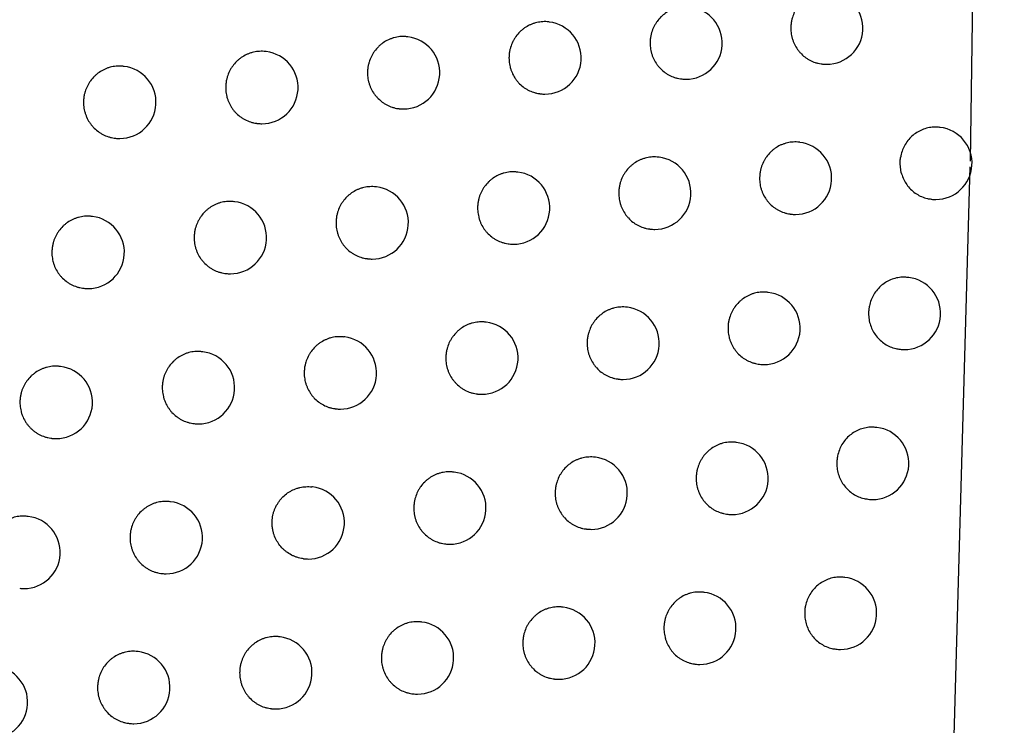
# Model space of a CAD drawing. Header units: millimetres. Extents: x -0.66 to 0.91, y -0.4 to 0.64.
# Tile 32 of 171: x -0.11767 to -0.10406, y 0.02171 to 0.03146. Entities that reach past the tile are written whole.
import ezdxf

# ---------------------------------------------------------------- set-up
doc = ezdxf.new("R2010")
doc.units = ezdxf.units.MM
doc.layers.add('FORMAT', color=7, linetype='Continuous')

msp = doc.modelspace()

# ---------------------------------------------------------------- linework, layer by layer
at = {"layer": 'FORMAT', "color": 7, "linetype": 'Continuous', "lineweight": 25}
for p, q in [((-0.10453, 0.029505), (-0.104062, 0.061868)), ((-0.11035, 0.03143), (-0.110358, 0.031431)), ((-0.112304, 0.031225), (-0.112312, 0.031226)), ((-0.114263, 0.03102), (-0.114271, 0.031021)), ((-0.116227, 0.030817), (-0.116235, 0.030817)), ((-0.106583, 0.03085), (-0.106576, 0.030849)), ((-0.108527, 0.030643), (-0.10852, 0.030643)), ((-0.110476, 0.030438), (-0.110469, 0.030437)), ((-0.11243, 0.030233), (-0.112423, 0.030232)), ((-0.114389, 0.030028), (-0.114382, 0.030028)), ((-0.104949, 0.029974), (-0.104957, 0.029975)), ((-0.116353, 0.029825), (-0.116346, 0.029824)), ((-0.106889, 0.029767), (-0.106897, 0.029768)), ((-0.108834, 0.029561), (-0.108842, 0.029562)), ((-0.104817, 0.019436), (-0.104532, 0.029428)), ((-0.110784, 0.029355), (-0.110792, 0.029356)), ((-0.112739, 0.02915), (-0.112747, 0.029151)), ((-0.114699, 0.028946), (-0.114707, 0.028947)), ((-0.105074, 0.028981), (-0.105068, 0.028981)), ((-0.116664, 0.028742), (-0.116671, 0.028743)), ((-0.107014, 0.028775), (-0.107008, 0.028774)), ((-0.108959, 0.028569), (-0.108953, 0.028568)), ((-0.11091, 0.028363), (-0.110903, 0.028362)), ((-0.112865, 0.028158), (-0.112858, 0.028157)), ((-0.114825, 0.027954), (-0.114818, 0.027953)), ((-0.105383, 0.027899), (-0.105392, 0.0279)), ((-0.11679, 0.02775), (-0.116783, 0.027749)), ((-0.107325, 0.027693), (-0.107333, 0.027694)), ((-0.109271, 0.027487), (-0.109279, 0.027488)), ((-0.111222, 0.027282), (-0.11123, 0.027283)), ((-0.113178, 0.027077), (-0.113186, 0.027078)), ((-0.115139, 0.026873), (-0.115147, 0.026873)), ((-0.105509, 0.026907), (-0.105502, 0.026907)), ((-0.10745, 0.026701), (-0.107444, 0.0267)), ((-0.117105, 0.026669), (-0.117113, 0.02667)), ((-0.109397, 0.026495), (-0.10939, 0.026494)), ((-0.111348, 0.026289), (-0.111341, 0.026289)), ((-0.113304, 0.026085), (-0.113297, 0.026084)), ((-0.115265, 0.02588), (-0.115258, 0.02588)), ((-0.105823, 0.025826), (-0.105831, 0.025827)), ((-0.117231, 0.025677), (-0.117224, 0.025676)), ((-0.107765, 0.02562), (-0.107774, 0.025621)), ((-0.109713, 0.025414), (-0.109721, 0.025415)), ((-0.111665, 0.025209), (-0.111673, 0.02521)), ((-0.113622, 0.025004), (-0.11363, 0.025005)), ((-0.115584, 0.0248), (-0.115592, 0.024801)), ((-0.105948, 0.024834), (-0.105942, 0.024833)), ((-0.117551, 0.024597), (-0.117558, 0.024597)), ((-0.107891, 0.024628), (-0.107884, 0.024627)), ((-0.109838, 0.024422), (-0.109832, 0.024421)), ((-0.111791, 0.024217), (-0.111784, 0.024216)), ((-0.113748, 0.024012), (-0.113741, 0.024011)), ((-0.11571, 0.023808), (-0.115703, 0.023807)), ((-0.106266, 0.023754), (-0.106275, 0.023755)), ((-0.10821, 0.023548), (-0.108218, 0.023549)), ((-0.110159, 0.023342), (-0.110167, 0.023343)), ((-0.112112, 0.023137), (-0.11212, 0.023138)), ((-0.11407, 0.022932), (-0.114078, 0.022933)), ((-0.116033, 0.022728), (-0.116041, 0.022729)), ((-0.106392, 0.022762), (-0.106385, 0.022761)), ((-0.108336, 0.022556), (-0.108329, 0.022555)), ((-0.110285, 0.02235), (-0.110278, 0.022349)), ((-0.112238, 0.022145), (-0.112231, 0.022144)), ((-0.114196, 0.02194), (-0.114189, 0.02194)), ((-0.116159, 0.021736), (-0.116152, 0.021736))]:
    msp.add_line(p, q, dxfattribs=at)
for centre, start, end in [((-0.106517, 0.031345), 270, 83.1656), ((-0.108461, 0.031139), 270, 83.1656), ((-0.11041, 0.030933), 270, 83.1656), ((-0.112364, 0.030728), 270, 83.1656), ((-0.114322, 0.030524), 270, 83.1656), ((-0.116286, 0.03032), 270, 83.1656), ((-0.106517, 0.031345), 263.1656, 270), ((-0.108461, 0.031139), 263.1656, 270), ((-0.11041, 0.030933), 263.1656, 270), ((-0.112364, 0.030728), 263.1656, 270), ((-0.114322, 0.030524), 263.1656, 270), ((-0.105008, 0.029477), 270, 83.1656), ((-0.116286, 0.03032), 263.1656, 270), ((-0.106948, 0.02927), 270, 83.1656), ((-0.108893, 0.029064), 270, 83.1656), ((-0.110844, 0.028859), 270, 83.1656), ((-0.112798, 0.028654), 270, 83.1656), ((-0.114758, 0.02845), 270, 83.1656), ((-0.105008, 0.029477), 263.1656, 270), ((-0.116723, 0.028246), 270, 83.1656), ((-0.106948, 0.02927), 263.1656, 270), ((-0.108893, 0.029064), 263.1656, 270), ((-0.110844, 0.028859), 263.1656, 270), ((-0.112798, 0.028654), 263.1656, 270), ((-0.114758, 0.02845), 263.1656, 270), ((-0.105443, 0.027403), 270, 83.1656), ((-0.116723, 0.028246), 263.1656, 270), ((-0.107384, 0.027196), 270, 83.1656), ((-0.109331, 0.02699), 270, 83.1656), ((-0.111282, 0.026785), 270, 83.1656), ((-0.113238, 0.02658), 270, 83.1656), ((-0.115199, 0.026376), 270, 83.1656), ((-0.105443, 0.027403), 263.1656, 270), ((-0.107384, 0.027196), 263.1656, 270), ((-0.117164, 0.026172), 270, 83.1656), ((-0.109331, 0.02699), 263.1656, 270), ((-0.111282, 0.026785), 263.1656, 270), ((-0.113238, 0.02658), 263.1656, 270), ((-0.115199, 0.026376), 263.1656, 270), ((-0.105882, 0.02533), 270, 83.1656), ((-0.117164, 0.026172), 263.1656, 270), ((-0.107825, 0.025123), 270, 83.1656), ((-0.109772, 0.024918), 270, 83.1656), ((-0.111725, 0.024712), 270, 83.1656), ((-0.113682, 0.024508), 270, 83.1656), ((-0.115644, 0.024304), 270, 83.1656), ((-0.105882, 0.02533), 263.1656, 270), ((-0.11761, 0.0241), 270, 83.1656), ((-0.107825, 0.025123), 263.1656, 270), ((-0.109772, 0.024918), 263.1656, 270), ((-0.111725, 0.024712), 263.1656, 270), ((-0.113682, 0.024508), 263.1656, 270), ((-0.115644, 0.024304), 263.1656, 270), ((-0.106326, 0.023258), 270, 83.1656), ((-0.11761, 0.0241), 263.1656, 270), ((-0.10827, 0.023051), 270, 83.1656), ((-0.110218, 0.022846), 270, 83.1656), ((-0.112172, 0.022641), 270, 83.1656), ((-0.11413, 0.022436), 270, 83.1656), ((-0.116093, 0.022232), 270, 83.1656), ((-0.106326, 0.023258), 263.1656, 270), ((-0.11806, 0.022029), 270, 83.1656), ((-0.10827, 0.023051), 263.1656, 270), ((-0.110218, 0.022846), 263.1656, 270), ((-0.112172, 0.022641), 263.1656, 270), ((-0.11413, 0.022436), 263.1656, 270), ((-0.116093, 0.022232), 263.1656, 270)]:
    msp.add_arc(centre, 0.0005, start, end, dxfattribs=at)
for points, knots in [([(-0.123089, 0.021373), (-0.12168, 0.027961), (-0.118862, 0.041138), (-0.115148, 0.061018), (-0.111776, 0.080972), (-0.109875, 0.094334), (-0.108924, 0.101017)], [0, 0, 0, 0, 0.2497425, 0.4995875, 0.7497419, 1, 1, 1, 1]), ([(-0.109991, 0.093432), (-0.111866, 0.08133), (-0.114736, 0.062808), (-0.119345, 0.03881), (-0.121918, 0.026898), (-0.123119, 0.021337)], [0, 0, 0, 0, 0.501217, 0.767133, 1, 1, 1, 1]), ([(-0.106466, 0.031842), (-0.106472, 0.031843), (-0.106492, 0.031846), (-0.106526, 0.031846), (-0.106567, 0.031845), (-0.106608, 0.031839), (-0.106649, 0.03183), (-0.106688, 0.031817), (-0.106739, 0.031796), (-0.106788, 0.031768), (-0.106832, 0.031734), (-0.106873, 0.031696), (-0.10691, 0.031654), (-0.106941, 0.031607), (-0.106967, 0.031557), (-0.106988, 0.031505), (-0.107003, 0.031447), (-0.107011, 0.031398), (-0.107012, 0.031363), (-0.107012, 0.031345)], [0, 0, 0, 0, 0.022939, 0.073951, 0.12331, 0.173012, 0.223794, 0.274951, 0.324306, 0.424702, 0.475863, 0.525091, 0.625231, 0.676265, 0.725303, 0.825056, 0.875892, 0.937601, 1, 1, 1, 1]), ([(-0.10841, 0.031635), (-0.108416, 0.031636), (-0.108436, 0.03164), (-0.108471, 0.03164), (-0.108512, 0.031638), (-0.108553, 0.031633), (-0.108593, 0.031624), (-0.108633, 0.031611), (-0.108684, 0.031589), (-0.108732, 0.031561), (-0.108777, 0.031528), (-0.108818, 0.03149), (-0.108855, 0.031447), (-0.108885, 0.031401), (-0.108912, 0.031351), (-0.108933, 0.031299), (-0.108948, 0.031241), (-0.108956, 0.031192), (-0.108957, 0.031157), (-0.108957, 0.031139)], [0, 0, 0, 0, 0.02374, 0.074703, 0.123968, 0.173574, 0.224259, 0.275318, 0.324577, 0.424774, 0.475833, 0.525007, 0.625033, 0.676007, 0.725057, 0.82483, 0.875674, 0.937491, 1, 1, 1, 1]), ([(-0.110359, 0.03143), (-0.110365, 0.031431), (-0.110386, 0.031435), (-0.11042, 0.031435), (-0.110461, 0.031433), (-0.110502, 0.031427), (-0.110543, 0.031418), (-0.110583, 0.031405), (-0.110634, 0.031384), (-0.110682, 0.031356), (-0.110726, 0.031322), (-0.110768, 0.031285), (-0.110804, 0.031242), (-0.110835, 0.031195), (-0.110862, 0.031146), (-0.110883, 0.031093), (-0.110898, 0.031035), (-0.110906, 0.030987), (-0.110907, 0.030951), (-0.110908, 0.030934)], [0, 0, 0, 0, 0.0243696, 0.0752932, 0.1244815, 0.1740111, 0.224618, 0.2755973, 0.3247811, 0.4248225, 0.4758006, 0.5249332, 0.6248721, 0.6757989, 0.724859, 0.8246501, 0.8755012, 0.9374046, 1, 1, 1, 1]), ([(-0.107012, 0.031345), (-0.107012, 0.031332), (-0.107011, 0.031304), (-0.107006, 0.031263), (-0.106998, 0.031221), (-0.106986, 0.031181), (-0.106966, 0.031129), (-0.10694, 0.031079), (-0.106907, 0.031034), (-0.106872, 0.030992), (-0.106831, 0.030954), (-0.106786, 0.030923), (-0.106739, 0.030895), (-0.106688, 0.030873), (-0.106635, 0.030859), (-0.106604, 0.030851), (-0.106587, 0.030851), (-0.106583, 0.030851)], [0, 0, 0, 0, 0.056766, 0.113926, 0.17233, 0.231165, 0.287931, 0.403386, 0.462212, 0.519066, 0.634695, 0.693604, 0.750664, 0.866709, 0.92583, 0.983106, 1, 1, 1, 1]), ([(-0.112312, 0.031224), (-0.112319, 0.031226), (-0.11234, 0.03123), (-0.112374, 0.03123), (-0.112416, 0.031228), (-0.112457, 0.031222), (-0.112497, 0.031213), (-0.112537, 0.0312), (-0.112588, 0.031179), (-0.112637, 0.031151), (-0.112681, 0.031117), (-0.112723, 0.03108), (-0.112759, 0.031037), (-0.11279, 0.03099), (-0.112817, 0.030941), (-0.112838, 0.030889), (-0.112853, 0.030831), (-0.112861, 0.030782), (-0.112862, 0.030747), (-0.112863, 0.030729)], [0, 0, 0, 0, 0.024838, 0.07573, 0.124861, 0.174334, 0.224882, 0.275802, 0.32493, 0.424856, 0.475775, 0.524878, 0.624754, 0.675647, 0.724715, 0.82452, 0.875377, 0.937342, 1, 1, 1, 1]), ([(-0.108957, 0.031139), (-0.108957, 0.031126), (-0.108957, 0.031098), (-0.108951, 0.031056), (-0.108943, 0.031015), (-0.108931, 0.030974), (-0.108911, 0.030922), (-0.108884, 0.030873), (-0.108852, 0.030828), (-0.108816, 0.030785), (-0.108775, 0.030748), (-0.10873, 0.030716), (-0.108682, 0.030688), (-0.108632, 0.030666), (-0.108578, 0.030652), (-0.108548, 0.030645), (-0.108531, 0.030644), (-0.108527, 0.030644)], [0, 0, 0, 0, 0.0568619, 0.1141189, 0.172622, 0.2315556, 0.2884174, 0.4040701, 0.4629983, 0.519917, 0.6356806, 0.694662, 0.7517142, 0.8677486, 0.9268675, 0.9840631, 1, 1, 1, 1]), ([(-0.114271, 0.03102), (-0.114278, 0.031021), (-0.114299, 0.031025), (-0.114333, 0.031025), (-0.114375, 0.031023), (-0.114416, 0.031017), (-0.114457, 0.031008), (-0.114497, 0.030996), (-0.114548, 0.030974), (-0.114597, 0.030946), (-0.114641, 0.030913), (-0.114683, 0.030875), (-0.114719, 0.030833), (-0.11475, 0.030786), (-0.114777, 0.030737), (-0.114798, 0.030684), (-0.114813, 0.030626), (-0.114821, 0.030577), (-0.114822, 0.030542), (-0.114823, 0.030525)], [0, 0, 0, 0, 0.025154, 0.076025, 0.125118, 0.174553, 0.225062, 0.275943, 0.325035, 0.424887, 0.475767, 0.524851, 0.624686, 0.675558, 0.724631, 0.824445, 0.875306, 0.937306, 1, 1, 1, 1]), ([(-0.110908, 0.030934), (-0.110907, 0.03092), (-0.110907, 0.030892), (-0.110901, 0.030851), (-0.110893, 0.030809), (-0.110881, 0.030769), (-0.110861, 0.030717), (-0.110834, 0.030667), (-0.110802, 0.030622), (-0.110766, 0.03058), (-0.110725, 0.030542), (-0.110679, 0.03051), (-0.110631, 0.030482), (-0.11058, 0.030461), (-0.110527, 0.030447), (-0.110497, 0.03044), (-0.110479, 0.030439), (-0.110476, 0.030439)], [0, 0, 0, 0, 0.056938, 0.114271, 0.172851, 0.231862, 0.2888, 0.404608, 0.463616, 0.520585, 0.636454, 0.695492, 0.752538, 0.868562, 0.927679, 0.98481, 1, 1, 1, 1]), ([(-0.116235, 0.030816), (-0.116242, 0.030817), (-0.116263, 0.030821), (-0.116297, 0.030821), (-0.116353, 0.030819), (-0.116408, 0.030809), (-0.116461, 0.030792), (-0.116512, 0.03077), (-0.116561, 0.030742), (-0.116606, 0.030709), (-0.116647, 0.030671), (-0.116684, 0.030629), (-0.116715, 0.030582), (-0.116742, 0.030533), (-0.116763, 0.030481), (-0.116778, 0.030423), (-0.116786, 0.030374), (-0.116787, 0.030339), (-0.116788, 0.030321)], [0, 0, 0, 0, 0.025329, 0.076194, 0.125274, 0.225101, 0.275967, 0.325047, 0.424873, 0.475739, 0.524819, 0.624644, 0.67551, 0.724589, 0.824413, 0.875279, 0.937293, 1, 1, 1, 1]), ([(-0.112863, 0.030729), (-0.112862, 0.030715), (-0.112862, 0.030687), (-0.112857, 0.030646), (-0.112848, 0.030604), (-0.112836, 0.030564), (-0.112816, 0.030512), (-0.112789, 0.030462), (-0.112756, 0.030417), (-0.11272, 0.030375), (-0.112679, 0.030337), (-0.112633, 0.030305), (-0.112586, 0.030277), (-0.112534, 0.030256), (-0.112481, 0.030241), (-0.11245, 0.030234), (-0.112433, 0.030234), (-0.11243, 0.030234)], [0, 0, 0, 0, 0.056993, 0.114382, 0.173019, 0.232087, 0.28908, 0.405001, 0.464068, 0.521074, 0.637021, 0.6961, 0.753142, 0.86916, 0.928275, 0.985359, 1, 1, 1, 1]), ([(-0.114823, 0.030525), (-0.114822, 0.030511), (-0.114822, 0.030483), (-0.114817, 0.030442), (-0.114808, 0.0304), (-0.114796, 0.030359), (-0.114776, 0.030307), (-0.114749, 0.030258), (-0.114716, 0.030212), (-0.11468, 0.03017), (-0.114638, 0.030132), (-0.114593, 0.030101), (-0.114545, 0.030073), (-0.114493, 0.030051), (-0.11444, 0.030037), (-0.114409, 0.03003), (-0.114392, 0.030029), (-0.114389, 0.030029)], [0, 0, 0, 0, 0.0570284, 0.1144528, 0.173126, 0.2322307, 0.2892591, 0.4052534, 0.464358, 0.5213886, 0.6373869, 0.6964932, 0.7535332, 0.8695505, 0.9286662, 0.9857209, 1, 1, 1, 1]), ([(-0.116788, 0.030321), (-0.116788, 0.030307), (-0.116787, 0.030279), (-0.116782, 0.030238), (-0.116773, 0.030196), (-0.116761, 0.030156), (-0.116741, 0.030104), (-0.116714, 0.030054), (-0.116681, 0.030009), (-0.116645, 0.029966), (-0.116603, 0.029929), (-0.116557, 0.029897), (-0.116509, 0.029869), (-0.116457, 0.029847), (-0.116404, 0.029833), (-0.116373, 0.029826), (-0.116356, 0.029825), (-0.116353, 0.029825)], [0, 0, 0, 0, 0.057044, 0.114485, 0.173174, 0.232295, 0.28934, 0.405367, 0.464488, 0.521531, 0.637557, 0.696677, 0.75372, 0.869743, 0.928862, 0.985905, 1, 1, 1, 1]), ([(-0.104957, 0.029973), (-0.104977, 0.029975), (-0.105024, 0.029981), (-0.105099, 0.029972), (-0.105179, 0.029951), (-0.105255, 0.029915), (-0.105323, 0.029867), (-0.105383, 0.029808), (-0.105432, 0.02974), (-0.10547, 0.029663), (-0.105487, 0.029605), (-0.105493, 0.029573), (-0.105494, 0.029568)], [0, 0, 0, 0, 0.082222, 0.193438, 0.307877, 0.419092, 0.533552, 0.6444, 0.758494, 0.868787, 0.982308, 1, 1, 1, 1]), ([(-0.106897, 0.029767), (-0.106904, 0.029768), (-0.106924, 0.029772), (-0.106958, 0.029772), (-0.106999, 0.02977), (-0.10704, 0.029764), (-0.10708, 0.029755), (-0.10712, 0.029742), (-0.107171, 0.029721), (-0.107219, 0.029693), (-0.107264, 0.029659), (-0.107305, 0.029621), (-0.107341, 0.029579), (-0.107372, 0.029532), (-0.107399, 0.029483), (-0.10742, 0.02943), (-0.107434, 0.029372), (-0.107442, 0.029323), (-0.107443, 0.029288), (-0.107444, 0.029271)], [0, 0, 0, 0, 0.0231627, 0.0741614, 0.1234947, 0.1731704, 0.2239262, 0.2750556, 0.3243848, 0.4247254, 0.4758587, 0.5250717, 0.6251798, 0.6761971, 0.7252382, 0.8249961, 0.8758341, 0.9375717, 1, 1, 1, 1]), ([(-0.108842, 0.02956), (-0.108849, 0.029562), (-0.108869, 0.029565), (-0.108903, 0.029565), (-0.108945, 0.029564), (-0.108985, 0.029558), (-0.109026, 0.029549), (-0.109066, 0.029536), (-0.109117, 0.029515), (-0.109165, 0.029487), (-0.10921, 0.029453), (-0.109251, 0.029415), (-0.109287, 0.029373), (-0.109318, 0.029326), (-0.109345, 0.029277), (-0.109366, 0.029224), (-0.109381, 0.029166), (-0.109389, 0.029117), (-0.10939, 0.029082), (-0.10939, 0.029065)], [0, 0, 0, 0, 0.023909, 0.074862, 0.124107, 0.173693, 0.224358, 0.275395, 0.324634, 0.42479, 0.475828, 0.524991, 0.624994, 0.675955, 0.725007, 0.824785, 0.87563, 0.937469, 1, 1, 1, 1]), ([(-0.105486, 0.029347), (-0.105496, 0.029402), (-0.105508, 0.029476), (-0.105497, 0.02955), (-0.105494, 0.029568)], [0, 0, 0, 0, 0.7504765, 1, 1, 1, 1]), ([(-0.110792, 0.029355), (-0.110799, 0.029356), (-0.110819, 0.02936), (-0.110854, 0.02936), (-0.110895, 0.029358), (-0.110936, 0.029352), (-0.110977, 0.029343), (-0.111017, 0.02933), (-0.111068, 0.029309), (-0.111116, 0.029281), (-0.11116, 0.029247), (-0.111202, 0.02921), (-0.111239, 0.029167), (-0.111269, 0.02912), (-0.111296, 0.029071), (-0.111317, 0.029019), (-0.111332, 0.028961), (-0.11134, 0.028912), (-0.111341, 0.028877), (-0.111342, 0.028859)], [0, 0, 0, 0, 0.0244913, 0.0754072, 0.1245809, 0.1740959, 0.2246879, 0.275652, 0.3248216, 0.4248336, 0.4757965, 0.5249214, 0.624844, 0.6757621, 0.7248241, 0.8246186, 0.875471, 0.9373895, 1, 1, 1, 1]), ([(-0.107444, 0.029271), (-0.107444, 0.029257), (-0.107443, 0.029229), (-0.107438, 0.029188), (-0.10743, 0.029146), (-0.107418, 0.029106), (-0.107398, 0.029054), (-0.107371, 0.029004), (-0.107339, 0.028959), (-0.107303, 0.028917), (-0.107262, 0.028879), (-0.107217, 0.028848), (-0.10717, 0.02882), (-0.107119, 0.028798), (-0.107066, 0.028784), (-0.107036, 0.028777), (-0.107018, 0.028776), (-0.107014, 0.028776)], [0, 0, 0, 0, 0.056792, 0.113979, 0.17241, 0.231272, 0.288064, 0.403573, 0.462427, 0.5193, 0.634966, 0.693895, 0.750953, 0.866996, 0.926118, 0.983372, 1, 1, 1, 1]), ([(-0.105486, 0.029347), (-0.105483, 0.029335), (-0.105472, 0.029297), (-0.105445, 0.029235), (-0.1054, 0.029165), (-0.105343, 0.029104), (-0.105278, 0.029053), (-0.105205, 0.029014), (-0.105136, 0.02899), (-0.105091, 0.028985), (-0.105074, 0.028983)], [0, 0, 0, 0, 0.060655, 0.199514, 0.342386, 0.481529, 0.62467, 0.764468, 0.908281, 1, 1, 1, 1]), ([(-0.112747, 0.02915), (-0.112754, 0.029151), (-0.112775, 0.029155), (-0.112809, 0.029155), (-0.112851, 0.029153), (-0.112891, 0.029147), (-0.112932, 0.029138), (-0.112972, 0.029125), (-0.113023, 0.029104), (-0.113072, 0.029076), (-0.113116, 0.029042), (-0.113158, 0.029005), (-0.113194, 0.028962), (-0.113225, 0.028916), (-0.113252, 0.028867), (-0.113273, 0.028814), (-0.113288, 0.028756), (-0.113296, 0.028707), (-0.113297, 0.028672), (-0.113298, 0.028654)], [0, 0, 0, 0, 0.0249187, 0.0758058, 0.1249273, 0.1743899, 0.2249282, 0.2758383, 0.3249571, 0.4248649, 0.4757737, 0.5248716, 0.6247372, 0.6756248, 0.7246942, 0.8245017, 0.8753595, 0.9373335, 1, 1, 1, 1]), ([(-0.10939, 0.029065), (-0.10939, 0.029051), (-0.109389, 0.029023), (-0.109384, 0.028982), (-0.109376, 0.02894), (-0.109364, 0.0289), (-0.109344, 0.028848), (-0.109317, 0.028798), (-0.109285, 0.028753), (-0.109249, 0.028711), (-0.109208, 0.028673), (-0.109163, 0.028641), (-0.109115, 0.028613), (-0.109064, 0.028592), (-0.109011, 0.028577), (-0.10898, 0.02857), (-0.108963, 0.02857), (-0.108959, 0.028569)], [0, 0, 0, 0, 0.056882, 0.114159, 0.172682, 0.231636, 0.288518, 0.404212, 0.463161, 0.520093, 0.635885, 0.694881, 0.751932, 0.867965, 0.927083, 0.984262, 1, 1, 1, 1]), ([(-0.114707, 0.028946), (-0.114714, 0.028947), (-0.114735, 0.028951), (-0.114769, 0.028951), (-0.114811, 0.028949), (-0.114852, 0.028943), (-0.114893, 0.028934), (-0.114933, 0.028921), (-0.114984, 0.0289), (-0.115033, 0.028872), (-0.115077, 0.028838), (-0.115119, 0.028801), (-0.115155, 0.028758), (-0.115186, 0.028712), (-0.115213, 0.028662), (-0.115234, 0.02861), (-0.115249, 0.028552), (-0.115257, 0.028503), (-0.115258, 0.028468), (-0.115259, 0.02845)], [0, 0, 0, 0, 0.0252, 0.076068, 0.125156, 0.174585, 0.225089, 0.275965, 0.325052, 0.424895, 0.475769, 0.524851, 0.624681, 0.67555, 0.724623, 0.824438, 0.875299, 0.937303, 1, 1, 1, 1]), ([(-0.111342, 0.028859), (-0.111341, 0.028845), (-0.111341, 0.028818), (-0.111335, 0.028776), (-0.111327, 0.028735), (-0.111315, 0.028694), (-0.111295, 0.028642), (-0.111268, 0.028593), (-0.111236, 0.028547), (-0.1112, 0.028505), (-0.111158, 0.028467), (-0.111113, 0.028436), (-0.111065, 0.028408), (-0.111014, 0.028386), (-0.110961, 0.028372), (-0.11093, 0.028365), (-0.110913, 0.028364), (-0.11091, 0.028364)], [0, 0, 0, 0, 0.056952, 0.114299, 0.172894, 0.23192, 0.288871, 0.404708, 0.463732, 0.52071, 0.636599, 0.695647, 0.752692, 0.868716, 0.927832, 0.984952, 1, 1, 1, 1]), ([(-0.116672, 0.028742), (-0.116678, 0.028743), (-0.116699, 0.028747), (-0.116734, 0.028747), (-0.11679, 0.028744), (-0.116845, 0.028734), (-0.116898, 0.028717), (-0.116949, 0.028696), (-0.116998, 0.028668), (-0.117043, 0.028634), (-0.117084, 0.028597), (-0.117121, 0.028555), (-0.117152, 0.028508), (-0.117179, 0.028459), (-0.1172, 0.028406), (-0.117215, 0.028348), (-0.117223, 0.028299), (-0.117224, 0.028264), (-0.117225, 0.028247)], [0, 0, 0, 0, 0.025345, 0.07621, 0.125289, 0.225113, 0.275979, 0.325057, 0.424882, 0.475747, 0.524825, 0.62465, 0.675515, 0.724593, 0.824417, 0.875283, 0.937295, 1, 1, 1, 1]), ([(-0.113298, 0.028654), (-0.113298, 0.028641), (-0.113297, 0.028613), (-0.113292, 0.028571), (-0.113283, 0.02853), (-0.113271, 0.028489), (-0.113251, 0.028437), (-0.113224, 0.028388), (-0.113192, 0.028342), (-0.113155, 0.0283), (-0.113114, 0.028262), (-0.113068, 0.028231), (-0.11302, 0.028203), (-0.112969, 0.028181), (-0.112916, 0.028167), (-0.112885, 0.02816), (-0.112868, 0.028159), (-0.112865, 0.028159)], [0, 0, 0, 0, 0.0570019, 0.1143997, 0.1730459, 0.2321234, 0.2891254, 0.4050654, 0.464142, 0.5211543, 0.6371141, 0.6962, 0.7532411, 0.8692593, 0.9283746, 0.9854515, 1, 1, 1, 1]), ([(-0.115259, 0.02845), (-0.115259, 0.028436), (-0.115258, 0.028409), (-0.115253, 0.028367), (-0.115244, 0.028326), (-0.115232, 0.028285), (-0.115212, 0.028233), (-0.115185, 0.028183), (-0.115152, 0.028138), (-0.115116, 0.028096), (-0.115074, 0.028058), (-0.115029, 0.028026), (-0.114981, 0.027998), (-0.114929, 0.027977), (-0.114876, 0.027963), (-0.114845, 0.027956), (-0.114828, 0.027955), (-0.114825, 0.027955)], [0, 0, 0, 0, 0.057033, 0.114462, 0.17314, 0.232249, 0.289282, 0.405286, 0.464395, 0.521429, 0.637435, 0.696545, 0.753585, 0.869603, 0.92872, 0.985771, 1, 1, 1, 1]), ([(-0.117225, 0.028247), (-0.117225, 0.028233), (-0.117224, 0.028205), (-0.117219, 0.028164), (-0.11721, 0.028122), (-0.117198, 0.028081), (-0.117178, 0.028029), (-0.117151, 0.02798), (-0.117118, 0.027934), (-0.117082, 0.027892), (-0.11704, 0.027854), (-0.116994, 0.027823), (-0.116946, 0.027795), (-0.116894, 0.027773), (-0.116841, 0.027759), (-0.11681, 0.027752), (-0.116793, 0.027751), (-0.11679, 0.027751)], [0, 0, 0, 0, 0.057045, 0.114486, 0.173177, 0.232299, 0.289344, 0.405372, 0.464494, 0.521539, 0.637566, 0.696688, 0.753732, 0.869757, 0.928877, 0.98592, 1, 1, 1, 1]), ([(-0.105392, 0.027899), (-0.105412, 0.027901), (-0.105459, 0.027906), (-0.105534, 0.027898), (-0.105614, 0.027877), (-0.10569, 0.027841), (-0.105758, 0.027793), (-0.105818, 0.027734), (-0.105867, 0.027665), (-0.105905, 0.027589), (-0.105926, 0.027518), (-0.105936, 0.027456), (-0.105937, 0.027421), (-0.105938, 0.027403)], [0, 0, 0, 0, 0.0735786, 0.1726993, 0.2746937, 0.3738115, 0.4758201, 0.5746382, 0.6763476, 0.7747135, 0.8759559, 0.9376327, 1, 1, 1, 1]), ([(-0.107333, 0.027693), (-0.10734, 0.027694), (-0.10736, 0.027698), (-0.107394, 0.027698), (-0.107435, 0.027696), (-0.107476, 0.02769), (-0.107516, 0.027681), (-0.107556, 0.027668), (-0.107607, 0.027647), (-0.107655, 0.027619), (-0.1077, 0.027585), (-0.107741, 0.027547), (-0.107778, 0.027505), (-0.107808, 0.027458), (-0.107835, 0.027409), (-0.107856, 0.027356), (-0.107871, 0.027298), (-0.107879, 0.027249), (-0.10788, 0.027214), (-0.10788, 0.027197)], [0, 0, 0, 0, 0.023371, 0.074358, 0.123667, 0.173318, 0.224049, 0.275153, 0.324457, 0.424747, 0.475854, 0.525053, 0.625132, 0.676134, 0.725178, 0.82494, 0.87578, 0.937545, 1, 1, 1, 1]), ([(-0.109279, 0.027487), (-0.109286, 0.027488), (-0.109306, 0.027492), (-0.109341, 0.027492), (-0.109382, 0.02749), (-0.109423, 0.027484), (-0.109463, 0.027475), (-0.109503, 0.027462), (-0.109554, 0.027441), (-0.109603, 0.027413), (-0.109647, 0.027379), (-0.109688, 0.027342), (-0.109725, 0.027299), (-0.109756, 0.027252), (-0.109783, 0.027203), (-0.109803, 0.02715), (-0.109818, 0.027092), (-0.109826, 0.027043), (-0.109827, 0.027008), (-0.109828, 0.026991)], [0, 0, 0, 0, 0.024066, 0.075009, 0.124235, 0.173803, 0.224448, 0.275466, 0.324687, 0.424805, 0.475823, 0.524976, 0.624957, 0.675907, 0.724961, 0.824743, 0.87559, 0.937449, 1, 1, 1, 1]), ([(-0.105938, 0.027403), (-0.105936, 0.027375), (-0.105934, 0.027319), (-0.105913, 0.027238), (-0.10588, 0.027161), (-0.105834, 0.027091), (-0.105778, 0.02703), (-0.105713, 0.026979), (-0.10564, 0.02694), (-0.105571, 0.026916), (-0.105526, 0.026911), (-0.105508, 0.026909)], [0, 0, 0, 0, 0.113781, 0.230867, 0.344646, 0.461715, 0.575707, 0.692978, 0.80746, 0.925233, 1, 1, 1, 1]), ([(-0.111231, 0.027281), (-0.111237, 0.027282), (-0.111258, 0.027286), (-0.111292, 0.027286), (-0.111334, 0.027284), (-0.111374, 0.027279), (-0.111415, 0.027269), (-0.111455, 0.027257), (-0.111506, 0.027235), (-0.111555, 0.027207), (-0.111599, 0.027174), (-0.11164, 0.027136), (-0.111677, 0.027094), (-0.111708, 0.027047), (-0.111735, 0.026998), (-0.111756, 0.026945), (-0.11177, 0.026887), (-0.111778, 0.026838), (-0.11178, 0.026803), (-0.11178, 0.026786)], [0, 0, 0, 0, 0.024603, 0.075511, 0.124672, 0.174173, 0.224752, 0.275702, 0.324859, 0.424844, 0.475793, 0.524911, 0.624818, 0.675729, 0.724792, 0.82459, 0.875444, 0.937376, 1, 1, 1, 1]), ([(-0.113186, 0.027076), (-0.113193, 0.027078), (-0.113214, 0.027081), (-0.113249, 0.027081), (-0.11329, 0.02708), (-0.113331, 0.027074), (-0.113372, 0.027065), (-0.113412, 0.027052), (-0.113463, 0.02703), (-0.113511, 0.027003), (-0.113556, 0.026969), (-0.113597, 0.026931), (-0.113634, 0.026889), (-0.113665, 0.026842), (-0.113692, 0.026793), (-0.113713, 0.02674), (-0.113728, 0.026683), (-0.113736, 0.026634), (-0.113737, 0.026599), (-0.113737, 0.026581)], [0, 0, 0, 0, 0.024991, 0.075873, 0.124986, 0.17444, 0.22497, 0.275871, 0.324982, 0.424873, 0.475773, 0.524866, 0.624723, 0.675606, 0.724676, 0.824485, 0.875344, 0.937326, 1, 1, 1, 1]), ([(-0.10788, 0.027197), (-0.10788, 0.027183), (-0.107879, 0.027155), (-0.107874, 0.027114), (-0.107866, 0.027072), (-0.107854, 0.027032), (-0.107834, 0.02698), (-0.107807, 0.02693), (-0.107775, 0.026885), (-0.107739, 0.026843), (-0.107698, 0.026805), (-0.107653, 0.026774), (-0.107606, 0.026746), (-0.107555, 0.026724), (-0.107502, 0.02671), (-0.107471, 0.026703), (-0.107454, 0.026702), (-0.10745, 0.026702)], [0, 0, 0, 0, 0.056817, 0.114028, 0.172485, 0.231372, 0.288188, 0.403748, 0.462628, 0.519517, 0.635218, 0.694166, 0.751223, 0.867264, 0.926385, 0.983619, 1, 1, 1, 1]), ([(-0.109828, 0.026991), (-0.109827, 0.026977), (-0.109827, 0.026949), (-0.109822, 0.026908), (-0.109813, 0.026866), (-0.109801, 0.026826), (-0.109781, 0.026774), (-0.109755, 0.026724), (-0.109722, 0.026679), (-0.109686, 0.026637), (-0.109645, 0.026599), (-0.1096, 0.026567), (-0.109552, 0.02654), (-0.109501, 0.026518), (-0.109448, 0.026504), (-0.109418, 0.026497), (-0.1094, 0.026496), (-0.109397, 0.026496)], [0, 0, 0, 0, 0.0569, 0.114196, 0.172738, 0.231711, 0.288611, 0.404343, 0.463311, 0.520256, 0.636074, 0.695084, 0.752134, 0.868165, 0.927283, 0.984447, 1, 1, 1, 1]), ([(-0.115147, 0.026872), (-0.115154, 0.026873), (-0.115175, 0.026877), (-0.11521, 0.026877), (-0.115265, 0.026875), (-0.11532, 0.026865), (-0.115373, 0.026848), (-0.115424, 0.026826), (-0.115473, 0.026798), (-0.115518, 0.026765), (-0.115559, 0.026727), (-0.115596, 0.026685), (-0.115627, 0.026638), (-0.115654, 0.026589), (-0.115675, 0.026536), (-0.11569, 0.026478), (-0.115698, 0.02643), (-0.115699, 0.026394), (-0.115699, 0.026377)], [0, 0, 0, 0, 0.025241, 0.076112, 0.1252, 0.225045, 0.27592, 0.325008, 0.424851, 0.475726, 0.52481, 0.624644, 0.675515, 0.724593, 0.824418, 0.875283, 0.937295, 1, 1, 1, 1]), ([(-0.117113, 0.026669), (-0.11712, 0.02667), (-0.117141, 0.026674), (-0.117176, 0.026674), (-0.117231, 0.026671), (-0.117286, 0.026661), (-0.117339, 0.026644), (-0.117391, 0.026623), (-0.117439, 0.026595), (-0.117484, 0.026561), (-0.117526, 0.026524), (-0.117563, 0.026481), (-0.117594, 0.026435), (-0.117621, 0.026385), (-0.117642, 0.026333), (-0.117657, 0.026275), (-0.117665, 0.026226), (-0.117666, 0.026191), (-0.117666, 0.026173)], [0, 0, 0, 0, 0.0253572, 0.0762221, 0.1253002, 0.2251238, 0.2759887, 0.3250668, 0.4248904, 0.4757553, 0.5248334, 0.6246569, 0.6755219, 0.7245998, 0.8244233, 0.8752881, 0.9372979, 1, 1, 1, 1]), ([(-0.11178, 0.026786), (-0.11178, 0.026772), (-0.111779, 0.026744), (-0.111774, 0.026702), (-0.111766, 0.026661), (-0.111754, 0.026621), (-0.111733, 0.026568), (-0.111707, 0.026519), (-0.111674, 0.026474), (-0.111638, 0.026431), (-0.111597, 0.026394), (-0.111551, 0.026362), (-0.111504, 0.026334), (-0.111452, 0.026312), (-0.111399, 0.026298), (-0.111369, 0.026291), (-0.111352, 0.02629), (-0.111348, 0.02629)], [0, 0, 0, 0, 0.056965, 0.114325, 0.172933, 0.231972, 0.288936, 0.4048, 0.463837, 0.520824, 0.636731, 0.695789, 0.752834, 0.868856, 0.927973, 0.985081, 1, 1, 1, 1]), ([(-0.113737, 0.026581), (-0.113737, 0.026567), (-0.113737, 0.026539), (-0.113731, 0.026498), (-0.113723, 0.026456), (-0.113711, 0.026416), (-0.11369, 0.026364), (-0.113664, 0.026314), (-0.113631, 0.026269), (-0.113595, 0.026226), (-0.113553, 0.026189), (-0.113508, 0.026157), (-0.11346, 0.026129), (-0.113409, 0.026107), (-0.113355, 0.026093), (-0.113325, 0.026086), (-0.113308, 0.026086), (-0.113304, 0.026085)], [0, 0, 0, 0, 0.05701, 0.114416, 0.17307, 0.232156, 0.289166, 0.405122, 0.464207, 0.521225, 0.637197, 0.696289, 0.75333, 0.869348, 0.928463, 0.985534, 1, 1, 1, 1]), ([(-0.115699, 0.026377), (-0.115699, 0.026363), (-0.115699, 0.026335), (-0.115693, 0.026294), (-0.115685, 0.026252), (-0.115673, 0.026212), (-0.115652, 0.026159), (-0.115625, 0.02611), (-0.115593, 0.026065), (-0.115556, 0.026022), (-0.115515, 0.025985), (-0.115469, 0.025953), (-0.115421, 0.025925), (-0.11537, 0.025903), (-0.115316, 0.025889), (-0.115286, 0.025882), (-0.115269, 0.025881), (-0.115265, 0.025881)], [0, 0, 0, 0, 0.057037, 0.11447, 0.173151, 0.232265, 0.289301, 0.405313, 0.464426, 0.521463, 0.637475, 0.696588, 0.753629, 0.869648, 0.928765, 0.985813, 1, 1, 1, 1]), ([(-0.117666, 0.026173), (-0.117666, 0.02616), (-0.117665, 0.026132), (-0.11766, 0.02609), (-0.117652, 0.026049), (-0.11764, 0.026008), (-0.117619, 0.025956), (-0.117592, 0.025906), (-0.117559, 0.025861), (-0.117532, 0.025829), (-0.117502, 0.0258), (-0.11747, 0.025773), (-0.117435, 0.025749), (-0.117387, 0.025721), (-0.117336, 0.0257), (-0.117282, 0.025686), (-0.117251, 0.025679), (-0.117234, 0.025678), (-0.117231, 0.025678)], [0, 0, 0, 0, 0.057039, 0.114475, 0.173159, 0.232275, 0.289315, 0.405332, 0.464448, 0.521487, 0.578923, 0.637607, 0.696724, 0.753762, 0.869778, 0.928893, 0.98593, 1, 1, 1, 1]), ([(-0.105831, 0.025826), (-0.105851, 0.025828), (-0.105898, 0.025833), (-0.105974, 0.025825), (-0.106053, 0.025803), (-0.106129, 0.025768), (-0.106198, 0.02572), (-0.106258, 0.025661), (-0.106307, 0.025592), (-0.106344, 0.025516), (-0.106365, 0.025445), (-0.106375, 0.025382), (-0.106376, 0.025347), (-0.106377, 0.02533)], [0, 0, 0, 0, 0.073815, 0.172878, 0.274813, 0.373871, 0.475817, 0.574601, 0.676273, 0.774645, 0.875892, 0.937601, 1, 1, 1, 1]), ([(-0.107774, 0.02562), (-0.10778, 0.025621), (-0.1078, 0.025625), (-0.107834, 0.025625), (-0.107875, 0.025623), (-0.107916, 0.025617), (-0.107957, 0.025608), (-0.107997, 0.025595), (-0.108048, 0.025574), (-0.108096, 0.025546), (-0.10814, 0.025512), (-0.108182, 0.025474), (-0.108218, 0.025432), (-0.108249, 0.025385), (-0.108276, 0.025336), (-0.108297, 0.025283), (-0.108311, 0.025225), (-0.108319, 0.025176), (-0.10832, 0.025141), (-0.108321, 0.025124)], [0, 0, 0, 0, 0.023565, 0.07454, 0.123826, 0.173455, 0.224162, 0.275243, 0.324524, 0.424766, 0.475849, 0.525035, 0.625087, 0.676074, 0.725121, 0.824888, 0.87573, 0.93752, 1, 1, 1, 1]), ([(-0.109721, 0.025414), (-0.109728, 0.025415), (-0.109748, 0.025419), (-0.109782, 0.025419), (-0.109824, 0.025417), (-0.109864, 0.025411), (-0.109905, 0.025402), (-0.109945, 0.025389), (-0.109996, 0.025368), (-0.110044, 0.02534), (-0.110089, 0.025306), (-0.11013, 0.025269), (-0.110167, 0.025226), (-0.110198, 0.025179), (-0.110224, 0.02513), (-0.110245, 0.025077), (-0.11026, 0.025019), (-0.110268, 0.024971), (-0.110269, 0.024936), (-0.11027, 0.024918)], [0, 0, 0, 0, 0.024211, 0.075145, 0.124354, 0.173904, 0.224531, 0.275532, 0.324736, 0.424818, 0.475818, 0.524961, 0.624923, 0.675862, 0.724919, 0.824704, 0.875553, 0.937431, 1, 1, 1, 1]), ([(-0.106377, 0.02533), (-0.106376, 0.025302), (-0.106373, 0.025246), (-0.106352, 0.025165), (-0.106319, 0.025088), (-0.106274, 0.025018), (-0.106217, 0.024956), (-0.106152, 0.024906), (-0.106079, 0.024867), (-0.10601, 0.024843), (-0.105965, 0.024838), (-0.105948, 0.024836)], [0, 0, 0, 0, 0.11384, 0.230986, 0.344826, 0.461956, 0.575989, 0.693304, 0.807783, 0.925556, 1, 1, 1, 1]), ([(-0.111673, 0.025208), (-0.11168, 0.02521), (-0.111701, 0.025213), (-0.111735, 0.025213), (-0.111776, 0.025212), (-0.111817, 0.025206), (-0.111858, 0.025197), (-0.111898, 0.025184), (-0.111949, 0.025163), (-0.111998, 0.025135), (-0.112042, 0.025101), (-0.112083, 0.025063), (-0.11212, 0.025021), (-0.112151, 0.024974), (-0.112178, 0.024925), (-0.112199, 0.024872), (-0.112213, 0.024814), (-0.112221, 0.024766), (-0.112223, 0.02473), (-0.112223, 0.024713)], [0, 0, 0, 0, 0.024705, 0.075607, 0.124755, 0.174244, 0.22481, 0.275748, 0.324892, 0.424853, 0.475789, 0.524901, 0.624795, 0.675698, 0.724764, 0.824564, 0.875419, 0.937363, 1, 1, 1, 1]), ([(-0.108321, 0.025124), (-0.108321, 0.02511), (-0.10832, 0.025082), (-0.108315, 0.025041), (-0.108306, 0.024999), (-0.108295, 0.024959), (-0.108274, 0.024907), (-0.108248, 0.024857), (-0.108216, 0.024812), (-0.10818, 0.02477), (-0.108139, 0.024732), (-0.108094, 0.0247), (-0.108046, 0.024673), (-0.107995, 0.024651), (-0.107942, 0.024637), (-0.107912, 0.024629), (-0.107894, 0.024629), (-0.107891, 0.024629)], [0, 0, 0, 0, 0.056839, 0.114074, 0.172554, 0.231465, 0.288304, 0.403911, 0.462815, 0.51972, 0.635453, 0.694419, 0.751474, 0.867513, 0.926634, 0.983849, 1, 1, 1, 1]), ([(-0.114181, 0.024508), (-0.114181, 0.024522), (-0.11418, 0.02455), (-0.114175, 0.024591), (-0.114166, 0.024633), (-0.114154, 0.024674), (-0.114133, 0.024726), (-0.114106, 0.024775), (-0.114074, 0.024821), (-0.114037, 0.024863), (-0.113996, 0.024901), (-0.11395, 0.024933), (-0.113902, 0.02496), (-0.11385, 0.024982), (-0.113797, 0.024997), (-0.113742, 0.025007), (-0.113687, 0.025009), (-0.113645, 0.025007), (-0.11363, 0.025005), (-0.11363, 0.025005)], [0, 0, 0, 0, 0.049052, 0.098445, 0.148913, 0.199751, 0.248804, 0.348574, 0.399412, 0.448474, 0.548263, 0.599109, 0.648189, 0.748013, 0.798878, 0.847975, 0.947836, 0.998719, 1, 1, 1, 1]), ([(-0.11027, 0.024918), (-0.110269, 0.024904), (-0.110269, 0.024876), (-0.110264, 0.024835), (-0.110255, 0.024793), (-0.110243, 0.024753), (-0.110223, 0.024701), (-0.110196, 0.024651), (-0.110164, 0.024606), (-0.110128, 0.024564), (-0.110087, 0.024526), (-0.110042, 0.024494), (-0.109994, 0.024467), (-0.109943, 0.024445), (-0.10989, 0.024431), (-0.109859, 0.024424), (-0.109842, 0.024423), (-0.109838, 0.024423)], [0, 0, 0, 0, 0.056917, 0.11423, 0.172789, 0.23178, 0.288697, 0.404463, 0.46345, 0.520406, 0.636248, 0.695271, 0.75232, 0.868349, 0.927467, 0.984617, 1, 1, 1, 1]), ([(-0.115592, 0.0248), (-0.115599, 0.024801), (-0.11562, 0.024805), (-0.115655, 0.024805), (-0.11571, 0.024802), (-0.115765, 0.024792), (-0.115818, 0.024775), (-0.115869, 0.024754), (-0.115918, 0.024726), (-0.115962, 0.024692), (-0.116004, 0.024655), (-0.116041, 0.024612), (-0.116072, 0.024566), (-0.116099, 0.024516), (-0.11612, 0.024464), (-0.116135, 0.024406), (-0.116143, 0.024357), (-0.116144, 0.024322), (-0.116145, 0.024304)], [0, 0, 0, 0, 0.025275, 0.076143, 0.125228, 0.225066, 0.275938, 0.325022, 0.424858, 0.47573, 0.524812, 0.624643, 0.675512, 0.72459, 0.824415, 0.875281, 0.937294, 1, 1, 1, 1]), ([(-0.112223, 0.024713), (-0.112223, 0.024699), (-0.112222, 0.024671), (-0.112217, 0.02463), (-0.112209, 0.024588), (-0.112197, 0.024548), (-0.112176, 0.024496), (-0.11215, 0.024446), (-0.112117, 0.024401), (-0.112081, 0.024358), (-0.11204, 0.024321), (-0.111994, 0.024289), (-0.111946, 0.024261), (-0.111895, 0.02424), (-0.111842, 0.024225), (-0.111811, 0.024218), (-0.111794, 0.024218), (-0.111791, 0.024218)], [0, 0, 0, 0, 0.056976, 0.114348, 0.172968, 0.232019, 0.288996, 0.404883, 0.463932, 0.520928, 0.636852, 0.695919, 0.752962, 0.868984, 0.9281, 0.985199, 1, 1, 1, 1]), ([(-0.117558, 0.024596), (-0.117565, 0.024597), (-0.117586, 0.024601), (-0.117621, 0.024601), (-0.117677, 0.024599), (-0.117732, 0.024589), (-0.117785, 0.024572), (-0.117837, 0.02455), (-0.117885, 0.024522), (-0.11793, 0.024489), (-0.117972, 0.024451), (-0.118008, 0.024409), (-0.11804, 0.024362), (-0.118067, 0.024313), (-0.118088, 0.024261), (-0.118102, 0.024203), (-0.118111, 0.024154), (-0.118112, 0.024119), (-0.118112, 0.024101)], [0, 0, 0, 0, 0.025365, 0.07623, 0.125308, 0.225132, 0.275997, 0.325075, 0.424899, 0.475764, 0.524842, 0.624666, 0.675531, 0.724608, 0.824431, 0.875295, 0.937301, 1, 1, 1, 1]), ([(-0.113748, 0.024012), (-0.113758, 0.024014), (-0.113781, 0.024016), (-0.113818, 0.024025), (-0.113858, 0.024038), (-0.113909, 0.024059), (-0.113957, 0.024087), (-0.114002, 0.024121), (-0.114043, 0.024158), (-0.114079, 0.024201), (-0.11411, 0.024247), (-0.114137, 0.024296), (-0.114158, 0.024349), (-0.114172, 0.024407), (-0.11418, 0.024456), (-0.114181, 0.024491), (-0.114181, 0.024508)], [0, 0, 0, 0, 0.04053, 0.099266, 0.158435, 0.215513, 0.331609, 0.390766, 0.447821, 0.563871, 0.623005, 0.680038, 0.796041, 0.855151, 0.927174, 1, 1, 1, 1]), ([(-0.116145, 0.024304), (-0.116144, 0.024291), (-0.116144, 0.024263), (-0.116138, 0.024221), (-0.11613, 0.02418), (-0.116118, 0.024139), (-0.116097, 0.024087), (-0.11607, 0.024037), (-0.116038, 0.023992), (-0.116001, 0.02395), (-0.11596, 0.023912), (-0.115914, 0.02388), (-0.115866, 0.023852), (-0.115814, 0.023831), (-0.115761, 0.023817), (-0.11573, 0.02381), (-0.115713, 0.023809), (-0.11571, 0.023809)], [0, 0, 0, 0, 0.05704, 0.114476, 0.17316, 0.232277, 0.289317, 0.405334, 0.464451, 0.52149, 0.637507, 0.696623, 0.753664, 0.869684, 0.928802, 0.985848, 1, 1, 1, 1]), ([(-0.106275, 0.023754), (-0.106295, 0.023756), (-0.106342, 0.023761), (-0.106418, 0.023753), (-0.106497, 0.023731), (-0.106573, 0.023695), (-0.106642, 0.023648), (-0.106702, 0.023588), (-0.106751, 0.02352), (-0.106788, 0.023444), (-0.106809, 0.023373), (-0.106819, 0.02331), (-0.106821, 0.023275), (-0.106821, 0.023258)], [0, 0, 0, 0, 0.074035, 0.173044, 0.274923, 0.373926, 0.475813, 0.574566, 0.676203, 0.774581, 0.875832, 0.93757, 1, 1, 1, 1]), ([(-0.108219, 0.023547), (-0.108225, 0.023549), (-0.108245, 0.023552), (-0.10828, 0.023552), (-0.108321, 0.023551), (-0.108361, 0.023545), (-0.108402, 0.023536), (-0.108442, 0.023523), (-0.108493, 0.023502), (-0.108541, 0.023474), (-0.108586, 0.02344), (-0.108627, 0.023402), (-0.108663, 0.02336), (-0.108694, 0.023313), (-0.108721, 0.023264), (-0.108742, 0.023211), (-0.108757, 0.023153), (-0.108765, 0.023104), (-0.108766, 0.023069), (-0.108766, 0.023052)], [0, 0, 0, 0, 0.023746, 0.07471, 0.123975, 0.173581, 0.224267, 0.275325, 0.324586, 0.424784, 0.475844, 0.525018, 0.625045, 0.676019, 0.725068, 0.82484, 0.875684, 0.937496, 1, 1, 1, 1]), ([(-0.110167, 0.023342), (-0.110174, 0.023343), (-0.110194, 0.023347), (-0.110229, 0.023347), (-0.11027, 0.023345), (-0.110311, 0.023339), (-0.110351, 0.02333), (-0.110391, 0.023317), (-0.110442, 0.023296), (-0.110491, 0.023268), (-0.110535, 0.023234), (-0.110576, 0.023197), (-0.110613, 0.023154), (-0.110644, 0.023107), (-0.110671, 0.023058), (-0.110692, 0.023006), (-0.110706, 0.022948), (-0.110714, 0.022899), (-0.110716, 0.022864), (-0.110716, 0.022846)], [0, 0, 0, 0, 0.024344, 0.07527, 0.124463, 0.173997, 0.224608, 0.275592, 0.32478, 0.42483, 0.475813, 0.524948, 0.624892, 0.675821, 0.72488, 0.824669, 0.875519, 0.937414, 1, 1, 1, 1]), ([(-0.11212, 0.023137), (-0.112127, 0.023138), (-0.112148, 0.023142), (-0.112182, 0.023142), (-0.112224, 0.02314), (-0.112265, 0.023134), (-0.112305, 0.023125), (-0.112345, 0.023112), (-0.112396, 0.023091), (-0.112445, 0.023063), (-0.112489, 0.023029), (-0.112531, 0.022992), (-0.112567, 0.022949), (-0.112598, 0.022902), (-0.112625, 0.022853), (-0.112646, 0.022801), (-0.112661, 0.022743), (-0.112669, 0.022694), (-0.11267, 0.022659), (-0.112671, 0.022641)], [0, 0, 0, 0, 0.024797, 0.075693, 0.12483, 0.174308, 0.224863, 0.275789, 0.324923, 0.424862, 0.475787, 0.524892, 0.624775, 0.675671, 0.724738, 0.824541, 0.875397, 0.937352, 1, 1, 1, 1]), ([(-0.106821, 0.023258), (-0.10682, 0.02323), (-0.106817, 0.023174), (-0.106796, 0.023093), (-0.106763, 0.023015), (-0.106718, 0.022946), (-0.106661, 0.022884), (-0.106596, 0.022833), (-0.106522, 0.022795), (-0.106454, 0.022771), (-0.106409, 0.022765), (-0.106391, 0.022763)], [0, 0, 0, 0, 0.113896, 0.231099, 0.344993, 0.462182, 0.576253, 0.693609, 0.808085, 0.925857, 1, 1, 1, 1]), ([(-0.108766, 0.023052), (-0.108766, 0.023038), (-0.108765, 0.02301), (-0.10876, 0.022969), (-0.108752, 0.022927), (-0.10874, 0.022887), (-0.10872, 0.022835), (-0.108693, 0.022785), (-0.108661, 0.02274), (-0.108625, 0.022698), (-0.108584, 0.02266), (-0.108539, 0.022628), (-0.108491, 0.022601), (-0.10844, 0.022579), (-0.108387, 0.022565), (-0.108357, 0.022557), (-0.108339, 0.022557), (-0.108336, 0.022556)], [0, 0, 0, 0, 0.056861, 0.114117, 0.172619, 0.231551, 0.288412, 0.404062, 0.462989, 0.519908, 0.635672, 0.694653, 0.751707, 0.867744, 0.926865, 0.984062, 1, 1, 1, 1]), ([(-0.114078, 0.022932), (-0.114085, 0.022933), (-0.114106, 0.022937), (-0.114141, 0.022937), (-0.114182, 0.022935), (-0.114223, 0.02293), (-0.114264, 0.02292), (-0.114304, 0.022908), (-0.114355, 0.022886), (-0.114404, 0.022858), (-0.114448, 0.022825), (-0.11449, 0.022787), (-0.114527, 0.022745), (-0.114558, 0.022698), (-0.114585, 0.022649), (-0.114605, 0.022596), (-0.11462, 0.022538), (-0.114628, 0.022489), (-0.114629, 0.022454), (-0.11463, 0.022437)], [0, 0, 0, 0, 0.025113, 0.075988, 0.125086, 0.174526, 0.225041, 0.275927, 0.325025, 0.424888, 0.475773, 0.524859, 0.624701, 0.675575, 0.724647, 0.82446, 0.87532, 0.937314, 1, 1, 1, 1]), ([(-0.116041, 0.022728), (-0.116048, 0.022729), (-0.116069, 0.022733), (-0.116104, 0.022733), (-0.116159, 0.022731), (-0.116214, 0.02272), (-0.116267, 0.022704), (-0.116319, 0.022682), (-0.116367, 0.022654), (-0.116412, 0.022621), (-0.116453, 0.022583), (-0.11649, 0.022541), (-0.116521, 0.022494), (-0.116548, 0.022445), (-0.116569, 0.022392), (-0.116584, 0.022334), (-0.116592, 0.022286), (-0.116593, 0.02225), (-0.116594, 0.022233)], [0, 0, 0, 0, 0.025302, 0.076169, 0.125251, 0.225084, 0.275953, 0.325035, 0.424866, 0.475735, 0.524815, 0.624643, 0.675511, 0.724589, 0.824414, 0.87528, 0.937294, 1, 1, 1, 1]), ([(-0.110716, 0.022846), (-0.110716, 0.022832), (-0.110715, 0.022805), (-0.11071, 0.022763), (-0.110702, 0.022722), (-0.11069, 0.022681), (-0.110669, 0.022629), (-0.110643, 0.02258), (-0.11061, 0.022534), (-0.110574, 0.022492), (-0.110533, 0.022454), (-0.110488, 0.022422), (-0.11044, 0.022395), (-0.110389, 0.022373), (-0.110336, 0.022359), (-0.110305, 0.022352), (-0.110288, 0.022351), (-0.110285, 0.022351)], [0, 0, 0, 0, 0.056933, 0.114261, 0.172837, 0.231843, 0.288776, 0.404574, 0.463578, 0.520544, 0.636408, 0.695443, 0.752491, 0.868518, 0.927636, 0.984773, 1, 1, 1, 1]), ([(-0.112671, 0.022641), (-0.11267, 0.022627), (-0.11267, 0.0226), (-0.112665, 0.022558), (-0.112656, 0.022516), (-0.112644, 0.022476), (-0.112624, 0.022424), (-0.112597, 0.022374), (-0.112565, 0.022329), (-0.112528, 0.022287), (-0.112487, 0.022249), (-0.112442, 0.022217), (-0.112394, 0.02219), (-0.112343, 0.022168), (-0.112289, 0.022154), (-0.112259, 0.022147), (-0.112242, 0.022146), (-0.112238, 0.022146)], [0, 0, 0, 0, 0.056987, 0.114369, 0.173, 0.232062, 0.289049, 0.404958, 0.464019, 0.521021, 0.636961, 0.696035, 0.753078, 0.869099, 0.928216, 0.985306, 1, 1, 1, 1]), ([(-0.11463, 0.022437), (-0.11463, 0.022423), (-0.114629, 0.022395), (-0.114624, 0.022354), (-0.114615, 0.022312), (-0.114603, 0.022272), (-0.114583, 0.022219), (-0.114556, 0.02217), (-0.114524, 0.022125), (-0.114487, 0.022082), (-0.114446, 0.022044), (-0.1144, 0.022013), (-0.114352, 0.021985), (-0.114301, 0.021963), (-0.114247, 0.021949), (-0.114217, 0.021942), (-0.1142, 0.021941), (-0.114196, 0.021941)], [0, 0, 0, 0, 0.057023, 0.114442, 0.17311, 0.23221, 0.289233, 0.405216, 0.464315, 0.521342, 0.637334, 0.696436, 0.753477, 0.869495, 0.928611, 0.985671, 1, 1, 1, 1]), ([(-0.116594, 0.022233), (-0.116594, 0.022219), (-0.116593, 0.022191), (-0.116588, 0.02215), (-0.116579, 0.022108), (-0.116567, 0.022068), (-0.116547, 0.022015), (-0.11652, 0.021966), (-0.116487, 0.021921), (-0.116451, 0.021878), (-0.116409, 0.021841), (-0.116364, 0.021809), (-0.116315, 0.021781), (-0.116264, 0.021759), (-0.11621, 0.021745), (-0.11618, 0.021738), (-0.116163, 0.021737), (-0.116159, 0.021737)], [0, 0, 0, 0, 0.057042, 0.11448, 0.173167, 0.232286, 0.289328, 0.405351, 0.46447, 0.521511, 0.637532, 0.69665, 0.753692, 0.869714, 0.928832, 0.985876, 1, 1, 1, 1])]:
    msp.add_open_spline(points, degree=3, knots=knots, dxfattribs=at)

doc.saveas('drawing.dxf')
